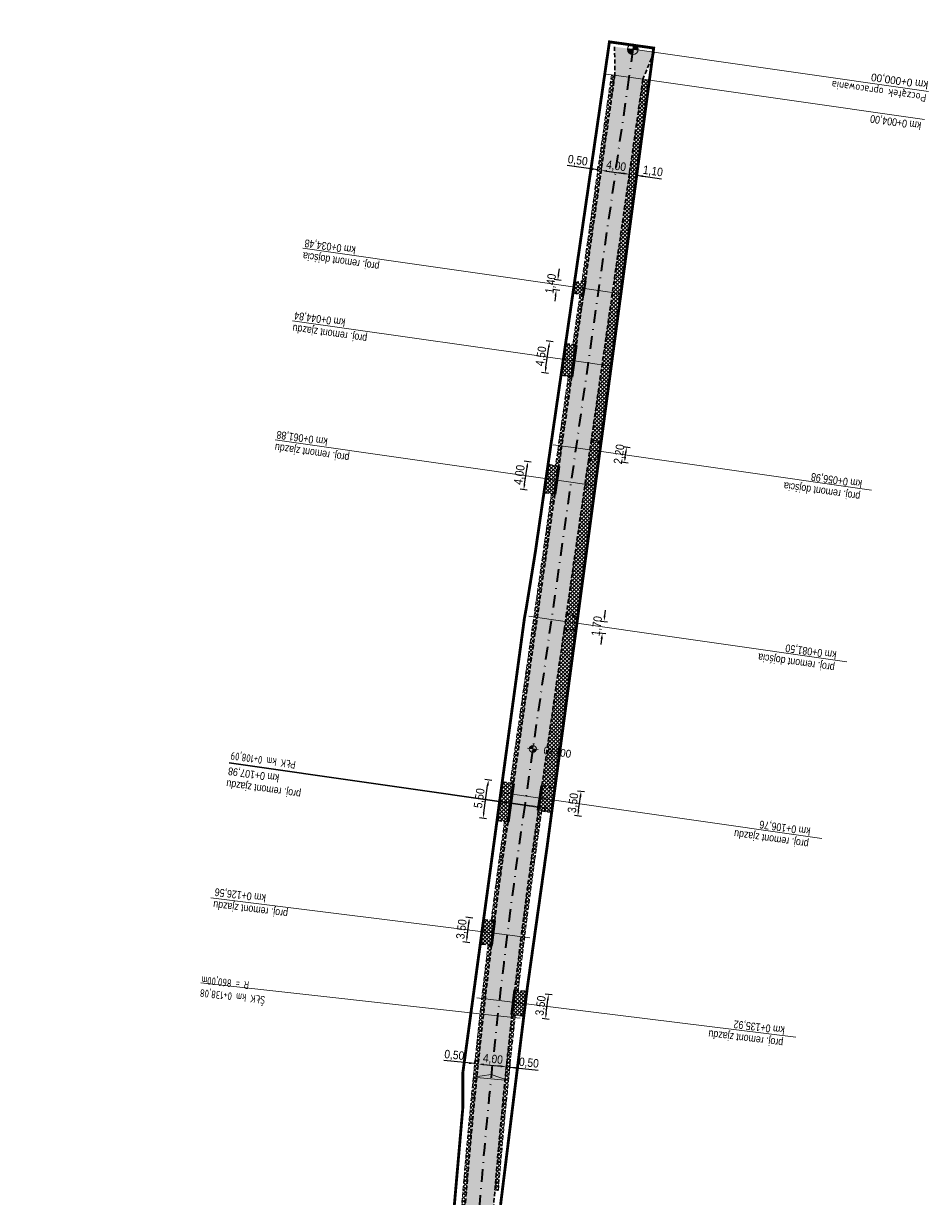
# Model space of a CAD drawing. Header units: metres. Extents: x 6597977 to 6599400, y 5546581 to 5546943.
# Tile 11 of 12: x 6598691 to 6598819, y 5546777 to 5546943. Entities that reach past the tile are written whole.
import ezdxf

# ---------------------------------------------------------------- set-up
doc = ezdxf.new("R2010")
doc.units = ezdxf.units.M
doc.header["$MEASUREMENT"] = 0
for name, pattern in [('13', [3.5, 2, -0.7, 0.1, -0.7]), ('Kropki i Kreski', [3.6, 1.8, -0.9, 0, -0.9]), ('Przerywana gęsta', [0.9, 0.6, -0.3])]:
    doc.linetypes.add(name, pattern=pattern)
for name, color, linetype, lineweight in [('___KRAWĘDŹ JEZDNI US', 1, 'Przerywana gęsta', 30), ('___POBOCZE UTRWALONE ASFALTEM US', 140, 'Przerywana gęsta', 50), ('__KRAWĘDŹ POBOCZA US', 7, 'Continuous', 9), ('__KRAWĘŻNIK NAJAZDOWY US', 7, 'Continuous', 53), ('__OBRZEŻE BETONOWE US', 32, 'Continuous', 40), ('__OPISY_US', 7, 'Continuous', 18), ('__OSIE US', 1, 'Kropki i Kreski', 35), ('__WYMIARY US', 7, 'Continuous', 15), ('__ZJAZDY US', 7, 'Continuous', 9)]:
    doc.layers.add(name, color=color, linetype=linetype, lineweight=lineweight)
doc.layers.add('__DROGA ISTNIEJĄCA US', color=7, linetype='Continuous', lineweight=18, true_color=0x636363)
doc.layers.add('__ZAKRES INWESTYCJI US', color=1, linetype='Continuous')
doc.styles.add('PK', font='txt', dxfattribs={"width": 0.9, "height": 1.2})
doc.styles.add('STYL_AUTOMATYCZNY_2', font='txt', dxfattribs={"width": 0.95, "height": 1.1})
doc.dimstyles.new('Promienie łuków', dxfattribs={"dimtxt": 1.2, "dimasz": 0.8, "dimexe": 0.5, "dimexo": 0, "dimgap": 0.1, "dimtad": 1, "dimrnd": 0.1, "dimzin": 1, "dimtxsty": 'PK', "dimcen": 0, "dimclrd": 7, "dimclre": 7, "dimclrt": 7, "dimaunit": 2, "dimadec": 1, "dimazin": 0, "dimtfac": 1, "dimtofl": 0, "dimtmove": 0, "dimatfit": 3, "dimfxl": 0.5, "dimfxlon": 1, "dimarcsym": 2})

# ---------------------------------------------------------------- blocks, each defined once
blk = doc.blocks.new('Linia_1', base_point=(6599353.84, 5559744.97))
at = {"layer": '__OPISY_US', "linetype": 'Continuous'}
for points in [[(6599353.84, 5559744.97), (6599353.11, 5559745.12), (6599353.1, 5559744.83), (6599353.21, 5559744.56), (6599353.41, 5559744.35), (6599353.68, 5559744.23)], [(6599353.84, 5559744.97), (6599354.57, 5559744.81), (6599354.58, 5559745.1), (6599354.47, 5559745.37), (6599354.27, 5559745.58), (6599354, 5559745.7)]]:
    blk.add_hatch(color=256, dxfattribs=at).paths.add_polyline_path(points)
for p, q in [((6599354.57, 5559744.81), (6599353.11, 5559745.12)), ((6599354, 5559745.7), (6599353.68, 5559744.23)), ((6599353.84, 5559744.97), (6599395.14, 5559736.06))]:
    blk.add_line(p, q, dxfattribs=at)
blk.add_circle((6599353.84, 5559744.97), 0.75, dxfattribs=at)
blk = doc.blocks.new('KOT')
at = {"layer": '__OPISY_US', "linetype": 'Continuous', "lineweight": 18, "true_color": 0x000000}
h = blk.add_hatch(color=18, dxfattribs=at)
edge = h.paths.add_edge_path()
edge.add_line((6599815.03, 5558517.45), (6599815.14, 5558517.94))
edge.add_line((6599815.14, 5558517.94), (6599814.65, 5558518.05))
edge.add_arc((6599815.14, 5558517.94), 0.498, 167.8264, 257.8264)
h = blk.add_hatch(color=18, dxfattribs=at)
edge = h.paths.add_edge_path()
edge.add_line((6599815.24, 5558518.43), (6599815.14, 5558517.94))
edge.add_line((6599815.14, 5558517.94), (6599815.62, 5558517.84))
edge.add_arc((6599815.14, 5558517.94), 0.498, 347.8264, 437.8264)
at = {"layer": '__OPISY_US', "color": 18, "linetype": 'Continuous', "lineweight": 18, "true_color": 0x000000}
for p, q in [((6599815.29, 5558518.67), (6599814.98, 5558517.21)), ((6599815.87, 5558517.78), (6599814.4, 5558518.1))]:
    blk.add_line(p, q, dxfattribs=at)
blk.add_circle((6599815.14, 5558517.94), 0.498, dxfattribs=at)
blk = doc.blocks.new('*D140')
at = {"layer": '__WYMIARY US', "color": 7, "lineweight": -2}
for p, q in [((6598772.35, 5546922.76), (6598768.02, 5546923.37)), ((6598772.33, 5546922.6), (6598772.42, 5546923.25)), ((6598772.82, 5546922.53), (6598772.92, 5546923.18)), ((6598773.64, 5546922.57), (6598774.43, 5546922.46))]:
    blk.add_line(p, q, dxfattribs=at)
at = {"layer": '__WYMIARY US', "color": 7}
for points in [[(6598771.54, 5546922.74), (6598771.58, 5546923), (6598772.35, 5546922.76)], [(6598773.66, 5546922.7), (6598773.62, 5546922.44), (6598772.85, 5546922.68)]]:
    blk.add_solid(points, dxfattribs=at)
at = {"layer": 'Defpoints', "color": 0}
for p in [(6598772.33, 5546922.6), (6598772.82, 5546922.53), (6598772.85, 5546922.68)]:
    blk.add_point(p, dxfattribs=at)
at = {"layer": '__WYMIARY US', "color": 7, "insert": (6598769.51, 5546924), "char_height": 1.2, "attachment_point": 5, "rotation": 351.863, "style": 'PK'}
blk.add_mtext('0,50', dxfattribs=at)
blk = doc.blocks.new('*D141')
at = {"layer": '__WYMIARY US', "color": 7, "lineweight": -2}
for p, q in [((6598772.82, 5546922.53), (6598772.92, 5546923.18)), ((6598773.64, 5546922.57), (6598776.01, 5546922.23)), ((6598776.76, 5546921.77), (6598776.88, 5546922.61))]:
    blk.add_line(p, q, dxfattribs=at)
at = {"layer": '__WYMIARY US', "color": 7}
for points in [[(6598773.66, 5546922.7), (6598773.62, 5546922.44), (6598772.85, 5546922.68)], [(6598776, 5546922.1), (6598776.03, 5546922.36), (6598776.81, 5546922.12)]]:
    blk.add_solid(points, dxfattribs=at)
at = {"layer": 'Defpoints', "color": 0}
for p in [(6598772.82, 5546922.53), (6598776.76, 5546921.77), (6598776.81, 5546922.12)]:
    blk.add_point(p, dxfattribs=at)
at = {"layer": '__WYMIARY US', "color": 7, "insert": (6598774.94, 5546923.22), "char_height": 1.2, "attachment_point": 5, "rotation": 351.863, "style": 'PK'}
blk.add_mtext('4,00', dxfattribs=at)
blk = doc.blocks.new('*D142')
at = {"layer": '__WYMIARY US', "color": 7, "lineweight": -2}
for p, q in [((6598776.76, 5546921.77), (6598776.88, 5546922.61)), ((6598777.79, 5546921.47), (6598777.94, 5546922.46)), ((6598776.01, 5546922.23), (6598775.22, 5546922.34)), ((6598777.86, 5546921.97), (6598781.35, 5546921.47)), ((6598778.66, 5546921.85), (6598779.45, 5546921.74))]:
    blk.add_line(p, q, dxfattribs=at)
at = {"layer": '__WYMIARY US', "color": 7}
for points in [[(6598776, 5546922.1), (6598776.03, 5546922.36), (6598776.81, 5546922.12)], [(6598778.68, 5546921.99), (6598778.64, 5546921.72), (6598777.86, 5546921.97)]]:
    blk.add_solid(points, dxfattribs=at)
at = {"layer": 'Defpoints', "color": 0}
for p in [(6598776.76, 5546921.77), (6598777.76, 5546921.23), (6598777.86, 5546921.97)]:
    blk.add_point(p, dxfattribs=at)
at = {"layer": '__WYMIARY US', "color": 7, "insert": (6598780.14, 5546922.48), "char_height": 1.2, "attachment_point": 5, "rotation": 351.863, "style": 'PK'}
blk.add_mtext('1,10', dxfattribs=at)
blk = doc.blocks.new('*D143')
at = {"layer": '__WYMIARY US', "color": 7, "lineweight": -2}
for p, q in [((6598754.94, 5546796.29), (6598750.58, 5546796.74)), ((6598754.93, 5546796.23), (6598754.99, 5546796.79)), ((6598755.43, 5546796.18), (6598755.49, 5546796.74)), ((6598756.23, 5546796.16), (6598757.03, 5546796.08))]:
    blk.add_line(p, q, dxfattribs=at)
at = {"layer": '__WYMIARY US', "color": 7}
for points in [[(6598754.13, 5546796.24), (6598754.15, 5546796.51), (6598754.94, 5546796.29)], [(6598756.24, 5546796.29), (6598756.22, 5546796.03), (6598755.43, 5546796.24)]]:
    blk.add_solid(points, dxfattribs=at)
at = {"layer": 'Defpoints', "color": 0}
for p in [(6598754.93, 5546796.23), (6598755.43, 5546796.24), (6598755.43, 5546796.18)]:
    blk.add_point(p, dxfattribs=at)
at = {"layer": '__WYMIARY US', "color": 7, "insert": (6598752.05, 5546797.42), "char_height": 1.2, "attachment_point": 5, "rotation": 354.1184, "style": 'PK'}
blk.add_mtext('0,50', dxfattribs=at)
blk = doc.blocks.new('*D144')
at = {"layer": '__WYMIARY US', "color": 7, "lineweight": -2}
for p, q in [((6598755.43, 5546796.18), (6598755.49, 5546796.74)), ((6598759.36, 5546795.33), (6598759.47, 5546796.33)), ((6598756.23, 5546796.16), (6598758.62, 5546795.91))]:
    blk.add_line(p, q, dxfattribs=at)
at = {"layer": '__WYMIARY US', "color": 7}
for points in [[(6598756.24, 5546796.29), (6598756.22, 5546796.03), (6598755.43, 5546796.24)], [(6598758.6, 5546795.78), (6598758.63, 5546796.05), (6598759.41, 5546795.83)]]:
    blk.add_solid(points, dxfattribs=at)
at = {"layer": 'Defpoints', "color": 0}
for p in [(6598755.43, 5546796.18), (6598759.41, 5546795.83), (6598759.28, 5546794.53)]:
    blk.add_point(p, dxfattribs=at)
at = {"layer": '__WYMIARY US', "color": 7, "insert": (6598757.51, 5546796.86), "char_height": 1.2, "attachment_point": 5, "rotation": 354.1184, "style": 'PK'}
blk.add_mtext('4,00', dxfattribs=at)
blk = doc.blocks.new('*D145')
at = {"layer": '__WYMIARY US', "color": 7, "lineweight": -2}
for p, q in [((6598759.36, 5546795.33), (6598759.47, 5546796.33)), ((6598758.62, 5546795.91), (6598757.82, 5546796)), ((6598759.86, 5546795.28), (6598759.96, 5546796.28)), ((6598759.91, 5546795.78), (6598763.9, 5546795.37)), ((6598760.71, 5546795.7), (6598761.5, 5546795.62))]:
    blk.add_line(p, q, dxfattribs=at)
at = {"layer": '__WYMIARY US', "color": 7}
for points in [[(6598758.6, 5546795.78), (6598758.63, 5546796.05), (6598759.41, 5546795.83)], [(6598760.72, 5546795.83), (6598760.69, 5546795.57), (6598759.91, 5546795.78)]]:
    blk.add_solid(points, dxfattribs=at)
at = {"layer": 'Defpoints', "color": 0}
for p in [(6598759.91, 5546795.78), (6598759.28, 5546794.53), (6598759.78, 5546794.48)]:
    blk.add_point(p, dxfattribs=at)
at = {"layer": '__WYMIARY US', "color": 7, "insert": (6598762.6, 5546796.33), "char_height": 1.2, "attachment_point": 5, "rotation": 354.1184, "style": 'PK'}
blk.add_mtext('0,50', dxfattribs=at)
blk = doc.blocks.new('*D211')
at = {"layer": '__WYMIARY US', "color": 7, "lineweight": -2}
for p, q in [((6598754.69, 5546816.87), (6598753.7, 5546816.99)), ((6598753.86, 5546814.25), (6598754.09, 5546816.14)), ((6598754.26, 5546813.39), (6598753.26, 5546813.52))]:
    blk.add_line(p, q, dxfattribs=at)
at = {"layer": '__WYMIARY US', "color": 7}
for points in [[(6598754.23, 5546816.12), (6598753.96, 5546816.15), (6598754.19, 5546816.93)], [(6598753.73, 5546814.26), (6598753.99, 5546814.23), (6598753.76, 5546813.45)]]:
    blk.add_solid(points, dxfattribs=at)
at = {"layer": 'Defpoints', "color": 0}
for p in [(6598754.19, 5546816.93), (6598756.16, 5546816.68), (6598755.73, 5546813.21)]:
    blk.add_point(p, dxfattribs=at)
at = {"layer": '__WYMIARY US', "color": 7, "insert": (6598753.16, 5546815.3), "char_height": 1.2, "attachment_point": 5, "rotation": 82.8774, "style": 'PK'}
blk.add_mtext('3,50', dxfattribs=at)
blk = doc.blocks.new('*D212')
at = {"layer": '__WYMIARY US', "color": 7, "lineweight": -2}
for p, q in [((6598764.89, 5546806.18), (6598765.89, 5546806.06)), ((6598765.06, 5546803.44), (6598765.29, 5546805.33)), ((6598764.47, 5546802.71), (6598765.46, 5546802.58))]:
    blk.add_line(p, q, dxfattribs=at)
at = {"layer": '__WYMIARY US', "color": 7}
for points in [[(6598765.42, 5546805.31), (6598765.16, 5546805.34), (6598765.39, 5546806.12)], [(6598764.93, 5546803.46), (6598765.19, 5546803.42), (6598764.96, 5546802.65)]]:
    blk.add_solid(points, dxfattribs=at)
at = {"layer": 'Defpoints', "color": 0}
for p in [(6598762.32, 5546806.5), (6598765.39, 5546806.12), (6598761.89, 5546803.02)]:
    blk.add_point(p, dxfattribs=at)
at = {"layer": '__WYMIARY US', "color": 7, "insert": (6598764.35, 5546804.48), "char_height": 1.2, "attachment_point": 5, "rotation": 82.9778, "style": 'PK'}
blk.add_mtext('3,50', dxfattribs=at)
blk = doc.blocks.new('*D213')
at = {"layer": '__WYMIARY US', "color": 7, "lineweight": -2}
for p, q in [((6598757.38, 5546836.36), (6598756.39, 5546836.5)), ((6598756.22, 5546831.78), (6598756.77, 5546835.64)), ((6598756.6, 5546830.92), (6598755.61, 5546831.06))]:
    blk.add_line(p, q, dxfattribs=at)
at = {"layer": '__WYMIARY US', "color": 7}
for points in [[(6598756.9, 5546835.62), (6598756.64, 5546835.66), (6598756.89, 5546836.43)], [(6598756.09, 5546831.8), (6598756.35, 5546831.76), (6598756.11, 5546830.99)]]:
    blk.add_solid(points, dxfattribs=at)
at = {"layer": 'Defpoints', "color": 0}
for p in [(6598756.89, 5546836.43), (6598758.88, 5546836.15), (6598758.1, 5546830.7)]:
    blk.add_point(p, dxfattribs=at)
at = {"layer": '__WYMIARY US', "color": 7, "insert": (6598755.68, 5546833.83), "char_height": 1.2, "attachment_point": 5, "rotation": 81.8578, "style": 'PK'}
blk.add_mtext('5,50', dxfattribs=at)
blk = doc.blocks.new('*D214')
at = {"layer": '__WYMIARY US', "color": 7, "lineweight": -2}
for p, q in [((6598769.5, 5546834.9), (6598770.49, 5546834.77)), ((6598769.64, 5546832.16), (6598769.89, 5546834.04)), ((6598769.04, 5546831.43), (6598770.03, 5546831.3))]:
    blk.add_line(p, q, dxfattribs=at)
at = {"layer": '__WYMIARY US', "color": 7}
for points in [[(6598770.02, 5546834.02), (6598769.76, 5546834.06), (6598769.99, 5546834.83)], [(6598769.51, 5546832.17), (6598769.77, 5546832.14), (6598769.53, 5546831.36)]]:
    blk.add_solid(points, dxfattribs=at)
at = {"layer": 'Defpoints', "color": 0}
for p in [(6598766.3, 5546835.33), (6598769.99, 5546834.83), (6598765.83, 5546831.86)]:
    blk.add_point(p, dxfattribs=at)
at = {"layer": '__WYMIARY US', "color": 7, "insert": (6598768.94, 5546833.16), "char_height": 1.2, "attachment_point": 5, "rotation": 82.3994, "style": 'PK'}
blk.add_mtext('3,50', dxfattribs=at)
blk = doc.blocks.new('*D215')
at = {"layer": '__WYMIARY US', "color": 7, "lineweight": -2}
for p, q in [((6598773.33, 5546859.64), (6598773.44, 5546860.43)), ((6598772.73, 5546858.91), (6598773.72, 5546858.78)), ((6598772.51, 5546857.26), (6598773.5, 5546857.13)), ((6598772.9, 5546856.4), (6598772.79, 5546855.61))]:
    blk.add_line(p, q, dxfattribs=at)
at = {"layer": '__WYMIARY US', "color": 7}
for points in [[(6598773.2, 5546859.66), (6598773.46, 5546859.62), (6598773.22, 5546858.85)], [(6598773.03, 5546856.38), (6598772.76, 5546856.42), (6598773, 5546857.19)]]:
    blk.add_solid(points, dxfattribs=at)
at = {"layer": 'Defpoints', "color": 0}
for p in [(6598769.5, 5546859.34), (6598773.22, 5546858.85), (6598769.28, 5546857.69)]:
    blk.add_point(p, dxfattribs=at)
at = {"layer": '__WYMIARY US', "color": 7, "insert": (6598772.3, 5546858.19), "char_height": 1.2, "attachment_point": 5, "rotation": 82.3994, "style": 'PK'}
blk.add_mtext('1,70', dxfattribs=at)
blk = doc.blocks.new('*D216')
at = {"layer": '__WYMIARY US', "color": 7, "lineweight": -2}
for p, q in [((6598762.95, 5546881.38), (6598761.96, 5546881.52)), ((6598761.99, 5546878.28), (6598762.34, 5546880.66)), ((6598762.37, 5546877.42), (6598761.38, 5546877.56))]:
    blk.add_line(p, q, dxfattribs=at)
at = {"layer": '__WYMIARY US', "color": 7}
for points in [[(6598762.47, 5546880.64), (6598762.21, 5546880.68), (6598762.45, 5546881.45)], [(6598761.86, 5546878.3), (6598762.12, 5546878.26), (6598761.88, 5546877.49)]]:
    blk.add_solid(points, dxfattribs=at)
at = {"layer": 'Defpoints', "color": 0}
for p in [(6598762.45, 5546881.45), (6598765.32, 5546881.03), (6598764.74, 5546877.07)]:
    blk.add_point(p, dxfattribs=at)
at = {"layer": '__WYMIARY US', "color": 7, "insert": (6598761.35, 5546879.58), "char_height": 1.2, "attachment_point": 5, "rotation": 81.7203, "style": 'PK'}
blk.add_mtext('4,00', dxfattribs=at)
blk = doc.blocks.new('*D217')
at = {"layer": '__WYMIARY US', "color": 7, "lineweight": -2}
for p, q in [((6598775.93, 5546883.59), (6598776.92, 5546883.46)), ((6598776.24, 5546882.15), (6598776.32, 5546882.73)), ((6598775.64, 5546881.42), (6598776.63, 5546881.29))]:
    blk.add_line(p, q, dxfattribs=at)
at = {"layer": '__WYMIARY US', "color": 7}
for points in [[(6598776.45, 5546882.72), (6598776.19, 5546882.75), (6598776.43, 5546883.53)], [(6598776.11, 5546882.16), (6598776.37, 5546882.13), (6598776.14, 5546881.35)]]:
    blk.add_solid(points, dxfattribs=at)
at = {"layer": 'Defpoints', "color": 0}
for p in [(6598772.79, 5546884.01), (6598776.43, 5546883.53), (6598772.5, 5546881.84)]:
    blk.add_point(p, dxfattribs=at)
at = {"layer": '__WYMIARY US', "color": 7, "insert": (6598775.46, 5546882.51), "char_height": 1.2, "attachment_point": 5, "rotation": 82.3994, "style": 'PK'}
blk.add_mtext('2,20', dxfattribs=at)
blk = doc.blocks.new('*D218')
at = {"layer": '__WYMIARY US', "color": 7, "lineweight": -2}
for p, q in [((6598765.02, 5546894.81), (6598765.44, 5546897.68)), ((6598766.05, 5546898.4), (6598765.06, 5546898.55)), ((6598765.4, 5546893.95), (6598764.41, 5546894.09))]:
    blk.add_line(p, q, dxfattribs=at)
at = {"layer": '__WYMIARY US', "color": 7}
for points in [[(6598765.57, 5546897.66), (6598765.3, 5546897.7), (6598765.55, 5546898.47)], [(6598764.89, 5546894.83), (6598765.15, 5546894.79), (6598764.9, 5546894.02)]]:
    blk.add_solid(points, dxfattribs=at)
at = {"layer": 'Defpoints', "color": 0}
for p in [(6598765.55, 5546898.47), (6598767.8, 5546898.15), (6598767.15, 5546893.69)]:
    blk.add_point(p, dxfattribs=at)
at = {"layer": '__WYMIARY US', "color": 7, "insert": (6598764.41, 5546896.36), "char_height": 1.2, "attachment_point": 5, "rotation": 81.7502, "style": 'PK'}
blk.add_mtext('4,50', dxfattribs=at)
blk = doc.blocks.new('*D219')
at = {"layer": '__WYMIARY US', "color": 7, "lineweight": -2}
for p, q in [((6598766.81, 5546907.94), (6598766.92, 5546908.73)), ((6598767.19, 5546907.08), (6598766.2, 5546907.22)), ((6598766.98, 5546905.65), (6598765.99, 5546905.8)), ((6598766.37, 5546904.93), (6598766.26, 5546904.14))]:
    blk.add_line(p, q, dxfattribs=at)
at = {"layer": '__WYMIARY US', "color": 7}
for points in [[(6598766.68, 5546907.96), (6598766.94, 5546907.92), (6598766.69, 5546907.15)], [(6598766.5, 5546904.91), (6598766.24, 5546904.95), (6598766.49, 5546905.72)]]:
    blk.add_solid(points, dxfattribs=at)
at = {"layer": 'Defpoints', "color": 0}
for p in [(6598766.69, 5546907.15), (6598769.06, 5546906.81), (6598768.85, 5546905.38)]:
    blk.add_point(p, dxfattribs=at)
at = {"layer": '__WYMIARY US', "color": 7, "insert": (6598765.78, 5546906.63), "char_height": 1.2, "attachment_point": 5, "rotation": 81.7367, "style": 'PK'}
blk.add_mtext('1,40', dxfattribs=at)

msp = doc.modelspace()

# ---------------------------------------------------------------- hatches: boundary and pattern name
at = {"layer": '___POBOCZE UTRWALONE ASFALTEM US', "linetype": 'Continuous', "lineweight": 0}
h = msp.add_hatch(dxfattribs=at)
h.set_pattern_fill('ANSI37', color=256, scale=3, style=0)
h.set_pattern_definition([(45, (6600418.06923, 5546670.7439), (-0.26516504, 0.26516504), []), (135, (6600418.06923, 5546670.7439), (-0.26516504, -0.26516504), [])])
h.paths.add_polyline_path([(6598743.981, 5546671.588, 0.0011373), (6598743.996, 5546671.649, 0.0004757), (6598744.002, 5546671.675), (6598744.791, 5546676.944, 0.0109112), (6598745.649, 5546684.73), (6598752.885, 5546773.408, -0.0115552), (6598756.833, 5546813.072), (6598757.329, 5546813.011), (6598757.329, 5546813.011, 0.0115555), (6598753.384, 5546773.369), (6598746.147, 5546684.688, -0.0109195), (6598745.287, 5546676.874), (6598744.494, 5546671.587, -0.0008771), (6598744.484, 5546671.539, -0.0004875), (6598744.478, 5546671.512)])
h.paths.add_polyline_path([(6598748.436, 5546670.904, 0.0000181), (6598748.437, 5546670.905), (6598749.247, 5546676.315, 0.0109842), (6598750.133, 5546684.35), (6598755.95, 5546755.633), (6598756.429, 5546755.594), (6598750.534, 5546684.316), (6598750.2, 5546680.3, -0.007405), (6598749.743, 5546676.245), (6598748.932, 5546670.84, -0.0001685), (6598748.931, 5546670.828)])
h.paths.add_polyline_path([(6598759.947, 5546835.995), (6598765.799, 5546876.923), (6598766.294, 5546876.853), (6598766.294, 5546876.853), (6598760.442, 5546835.924)])
h.paths.add_polyline_path([(6598770.091, 5546906.942), (6598773.694, 5546932.142), (6598774.273, 5546936.191), (6598774.768, 5546936.12), (6598770.606, 5546907.009)])
h.paths.add_polyline_path([(6598760.604, 5546806.708), (6598761.101, 5546806.647, -0.007468), (6598764.432, 5546832.043), (6598763.936, 5546832.11, 0.0074651)])
h.paths.add_polyline_path([(6598757.793, 5546778.365), (6598758.291, 5546778.324, -0.0072782), (6598760.705, 5546803.17), (6598760.208, 5546803.231, 0.0072798)])
h.paths.add_polyline_path([(6598757.267, 5546816.546), (6598757.763, 5546816.484, -0.0040965), (6598759.658, 5546830.481), (6598759.163, 5546830.551, 0.0040967)])
h.paths.add_polyline_path([(6598766.365, 5546880.883), (6598768.176, 5546893.546), (6598768.671, 5546893.474), (6598766.86, 5546880.813)])
h.paths.add_polyline_path([(6598768.813, 5546898.001), (6598769.825, 5546905.081), (6598770.306, 5546904.911), (6598769.308, 5546897.929)])
h = msp.add_hatch(dxfattribs=at)
h.set_pattern_fill('ANSI37', color=256, scale=3, style=0)
h.set_pattern_definition([(45, (6600438.5207, 5546835.24157), (-0.26516504, 0.26516504), []), (135, (6600438.5207, 5546835.24157), (-0.26516504, -0.26516504), [])])
h.paths.add_polyline_path([(6598771.448, 5546884.638), (6598772.793, 5546884.011), (6598779.653, 5546935.422), (6598778.728, 5546935.554)])
h.paths.add_polyline_path([(6598764.433, 5546835.574), (6598767.584, 5546857.614), (6598769.28, 5546857.688), (6598769.099, 5546856.327), (6598766.298, 5546835.336), (6598766.296, 5546835.326)])
h.paths.add_polyline_path([(6598767.936, 5546860.075), (6598771.015, 5546881.61), (6598772.503, 5546881.839), (6598769.501, 5546859.345)])
at = {"layer": '__DROGA ISTNIEJĄCA US', "linetype": 'Continuous', "lineweight": 0, "true_color": 0xa953a0, "transparency": 33554508}
h = msp.add_hatch(color=215, dxfattribs=at)
h.paths.add_polyline_path([(6598744.478, 5546671.512, 0.0004875), (6598744.484, 5546671.539, 0.0008771), (6598744.494, 5546671.587), (6598745.287, 5546676.874, 0.0109195), (6598746.147, 5546684.688), (6598753.384, 5546773.369, -0.0115555), (6598757.329, 5546813.011), (6598757.763, 5546816.484, -0.0040965), (6598759.658, 5546830.481), (6598760.442, 5546835.924), (6598766.294, 5546876.853), (6598766.86, 5546880.813), (6598768.671, 5546893.474), (6598769.308, 5546897.929), (6598770.306, 5546904.911), (6598770.606, 5546907.009), (6598774.768, 5546936.12), (6598774.722, 5546940.167), (6598777.316, 5546939.807), (6598762.016, 5546832.802, 0.0174352), (6598755.377, 5546773.211), (6598748.14, 5546684.519, -0.0109521), (6598747.267, 5546676.595), (6598746.465, 5546671.241, -0.0005362), (6598746.459, 5546671.208)])
h.paths.add_polyline_path([(6598746.459, 5546671.208, 0.0005362), (6598746.465, 5546671.241), (6598747.267, 5546676.595, 0.0109521), (6598748.14, 5546684.519), (6598755.377, 5546773.211, -0.0174352), (6598762.016, 5546832.802), (6598777.316, 5546939.807), (6598780.306, 5546939.369), (6598778.728, 5546935.554), (6598771.448, 5546884.638), (6598771.015, 5546881.61), (6598767.936, 5546860.075), (6598767.584, 5546857.614), (6598764.433, 5546835.574), (6598763.936, 5546832.11, 0.0074651), (6598760.604, 5546806.708), (6598760.208, 5546803.231, 0.0088323), (6598757.371, 5546773.054), (6598750.133, 5546684.35, -0.0109842), (6598749.247, 5546676.315), (6598748.437, 5546670.905, -0.0000181), (6598748.436, 5546670.904), (6598746.46, 5546671.208)])
at = {"layer": '__DROGA ISTNIEJĄCA US', "linetype": 'Continuous', "lineweight": 0, "transparency": 33554559}
h = msp.add_hatch(dxfattribs=at)
h.set_pattern_fill('ANSI37', color=5, scale=3, style=0)
h.set_pattern_definition([(45, (6598764.73998, 5546876.85333), (-0.265165, 0.265165), []), (135, (6598764.73998, 5546876.85333), (-0.265165, -0.265165), [])])
h.paths.add_polyline_path([(6598764.74, 5546877.073), (6598765.315, 5546881.032), (6598766.86, 5546880.813), (6598766.294, 5546876.853)])
h.paths.add_polyline_path([(6598771.015, 5546881.61), (6598771.448, 5546884.638), (6598772.793, 5546884.011), (6598772.589, 5546882.487), (6598772.503, 5546881.839)])
h = msp.add_hatch(dxfattribs=at)
h.set_pattern_fill('ANSI37', color=5, scale=3, style=0)
h.set_pattern_definition([(45, (6598767.58403, 5546857.6138), (-0.265165, 0.265165), []), (135, (6598767.58403, 5546857.6138), (-0.265165, -0.265165), [])])
h.paths.add_polyline_path([(6598767.584, 5546857.614), (6598767.936, 5546860.075), (6598769.501, 5546859.345), (6598769.28, 5546857.688)])
h = msp.add_hatch(dxfattribs=at)
h.set_pattern_fill('ANSI37', color=5, scale=3, style=0)
h.set_pattern_definition([(45, (6598760.20824, 5546803.02385), (-0.265165, 0.265165), []), (135, (6598760.20824, 5546803.02385), (-0.265165, -0.265165), [])])
h.paths.add_polyline_path([(6598760.208, 5546803.231), (6598760.604, 5546806.708), (6598762.318, 5546806.498), (6598761.89, 5546803.024)])
at = {"layer": '__WYMIARY US', "transparency": 33554687}
h = msp.add_hatch(color=256, dxfattribs=at)
h.dxf.hatch_style = 1
h.paths.add_polyline_path([(6598754.743, 5546794.395), (6598759.718, 5546793.893), (6598757.29, 5546794.732)])
at = {"layer": '__ZJAZDY US', "linetype": 'Continuous', "transparency": 33554559}
h = msp.add_hatch(dxfattribs=at)
h.set_pattern_fill('ANSI37', color=34, scale=3, style=0)
h.set_pattern_definition([(45, (6600043.6619, 5558645.91968), (-0.265165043, 0.265165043), []), (135, (6600043.6619, 5558645.91968), (-0.265165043, -0.265165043), [])])
h.paths.add_polyline_path([(6598767.154, 5546893.694), (6598767.154, 5546893.695), (6598767.187, 5546893.922), (6598767.799, 5546898.147), (6598769.308, 5546897.929), (6598768.671, 5546893.474), (6598767.154, 5546893.694)])
h.paths.add_polyline_path([(6598768.855, 5546905.424), (6598769.056, 5546906.806), (6598770.606, 5546907.009), (6598770.306, 5546904.911)])
h = msp.add_hatch(dxfattribs=at)
h.set_pattern_fill('ANSI37', color=34, scale=3, style=0)
h.set_pattern_definition([(45, (6598817.38357, 5546827.95083), (-0.265165, 0.265165), []), (135, (6598817.38357, 5546827.95083), (-0.265165, -0.265165), [])])
h.paths.add_polyline_path([(6598758.099, 5546830.703), (6598758.838, 5546836.154), (6598760.442, 5546835.924), (6598759.658, 5546830.481)])
h.paths.add_polyline_path([(6598763.936, 5546832.11), (6598765.833, 5546831.856), (6598766.296, 5546835.326), (6598764.433, 5546835.574)])
h.paths.add_polyline_path([(6598755.729, 5546813.208), (6598756.199, 5546816.679), (6598757.763, 5546816.484), (6598757.329, 5546813.011)])

# ---------------------------------------------------------------- linework, layer by layer
at = {"layer": '___KRAWĘDŹ JEZDNI US'}
for points in [[(6598774.722, 5546940.167), (6598774.768, 5546936.12), (6598770.606, 5546907.009)], [(6598780.306, 5546939.369), (6598778.728, 5546935.554), (6598771.448, 5546884.638)], [(6598770.306, 5546904.911), (6598769.308, 5546897.929)], [(6598768.671, 5546893.474), (6598766.86, 5546880.813)], [(6598771.015, 5546881.61), (6598767.936, 5546860.075)], [(6598766.294, 5546876.853), (6598760.442, 5546835.924)], [(6598767.584, 5546857.614), (6598764.433, 5546835.574)]]:
    msp.add_lwpolyline(points, dxfattribs=at)
at = {"layer": '___KRAWĘDŹ JEZDNI US', "color": 7}
for points in [[(6598769.056, 5546906.806), (6598770.606, 5546907.009), (6598770.306, 5546904.911), (6598768.855, 5546905.424), (6598769.056, 5546906.806)], [(6598769.056, 5546906.806), (6598770.606, 5546907.009), (6598770.306, 5546904.911), (6598768.855, 5546905.424), (6598769.056, 5546906.806)], [(6598769.308, 5546897.929), (6598768.671, 5546893.474), (6598767.154, 5546893.694), (6598767.798, 5546898.148), (6598769.308, 5546897.929)], [(6598771.448, 5546884.638), (6598771.015, 5546881.61)], [(6598772.793, 5546884.011), (6598772.793, 5546884.011), (6598771.448, 5546884.638)], [(6598766.86, 5546880.813), (6598766.294, 5546876.853), (6598764.74, 5546877.073), (6598765.315, 5546881.032), (6598766.86, 5546880.813)], [(6598772.503, 5546881.839), (6598771.015, 5546881.61)], [(6598767.936, 5546860.075), (6598767.584, 5546857.614)], [(6598767.936, 5546860.075), (6598769.501, 5546859.345)], [(6598767.584, 5546857.614), (6598769.28, 5546857.688)], [(6598760.442, 5546835.924), (6598759.658, 5546830.481), (6598758.094, 5546830.704), (6598758.833, 5546836.155), (6598760.442, 5546835.924)], [(6598764.433, 5546835.574), (6598766.296, 5546835.326), (6598765.833, 5546831.856), (6598763.936, 5546832.11), (6598764.433, 5546835.574)], [(6598756.199, 5546816.679), (6598757.763, 5546816.484), (6598757.329, 5546813.011), (6598755.729, 5546813.208), (6598756.199, 5546816.679)], [(6598760.604, 5546806.708), (6598760.208, 5546803.231)], [(6598760.604, 5546806.708), (6598762.318, 5546806.498), (6598761.89, 5546803.024), (6598760.208, 5546803.231)]]:
    msp.add_lwpolyline(points, dxfattribs=at)
at = {"layer": '___KRAWĘDŹ JEZDNI US'}
for points in [[(6598763.936, 5546832.11, 0.0074651), (6598760.604, 5546806.708)], [(6598759.658, 5546830.481, 0.0040965), (6598757.763, 5546816.484)], [(6598757.329, 5546813.011, 0.0115555), (6598753.384, 5546773.369), (6598746.147, 5546684.688, -0.0109195), (6598745.287, 5546676.874), (6598744.494, 5546671.587, -0.0008771), (6598744.484, 5546671.539)], [(6598760.208, 5546803.231, 0.0088323), (6598757.371, 5546773.054), (6598750.133, 5546684.35, -0.0109842), (6598749.247, 5546676.315), (6598748.437, 5546670.905)]]:
    msp.add_lwpolyline(points, format="xyb", dxfattribs=at)
at = {"layer": '__KRAWĘDŹ POBOCZA US', "linetype": 'Przerywana gęsta'}
for points in [[(6598774.273, 5546936.191), (6598773.694, 5546932.142), (6598770.091, 5546906.942)], [(6598779.653, 5546935.422), (6598772.793, 5546884.011)], [(6598769.825, 5546905.081), (6598768.813, 5546898.001)], [(6598768.176, 5546893.546), (6598766.365, 5546880.883)], [(6598772.503, 5546881.839), (6598769.501, 5546859.345)], [(6598765.799, 5546876.923), (6598759.947, 5546835.995)], [(6598769.28, 5546857.688), (6598766.298, 5546835.336)]]:
    msp.add_lwpolyline(points, dxfattribs=at)
for points in [[(6598764.432, 5546832.043, 0.007468), (6598761.101, 5546806.647)], [(6598759.163, 5546830.551, 0.0040967), (6598757.267, 5546816.546)], [(6598756.833, 5546813.072, 0.0115551), (6598752.885, 5546773.408), (6598745.649, 5546684.73, -0.0109112), (6598744.791, 5546676.944), (6598744.002, 5546671.675, -0.0006375), (6598743.995, 5546671.641)], [(6598760.705, 5546803.17, 0.0072782), (6598758.291, 5546778.324), (6598757.793, 5546778.365)]]:
    msp.add_lwpolyline(points, format="xyb", dxfattribs=at)
at = {"layer": '__KRAWĘŻNIK NAJAZDOWY US'}
for points in [[(6598769.308, 5546897.929), (6598768.671, 5546893.474)], [(6598766.86, 5546880.813), (6598766.294, 5546876.853)], [(6598760.442, 5546835.924), (6598759.658, 5546830.481)], [(6598764.433, 5546835.574), (6598763.936, 5546832.11)], [(6598757.763, 5546816.484), (6598757.329, 5546813.011)], [(6598760.604, 5546806.708), (6598760.208, 5546803.231)]]:
    msp.add_lwpolyline(points, dxfattribs=at)
at = {"layer": '__OBRZEŻE BETONOWE US'}
msp.add_lwpolyline([(6598770.606, 5546907.009), (6598770.306, 5546904.911)], dxfattribs=at)
at = {"layer": '__OSIE US'}
msp.add_lwpolyline([(6598777.316, 5546939.807), (6598777.316, 5546939.807), (6598776.748, 5546935.837), (6598762.016, 5546832.802), (6598762.016, 5546832.802), (6598762.016, 5546832.802), (6598762.016, 5546832.802), (6598762.016, 5546832.802), (6598762.016, 5546832.802), (6598762.016, 5546832.802, 0.0174352), (6598755.377, 5546773.211)], format="xyb", dxfattribs=at)
at = {"layer": '__WYMIARY US'}
for points in [[(6598773.557, 5546936.293), (6598776.748, 5546935.837), (6598818.57, 5546929.857)], [(6598775.627, 5546905.219), (6598772.436, 5546905.676), (6598730.614, 5546911.655)], [(6598774.16, 5546894.962), (6598770.969, 5546895.418), (6598729.147, 5546901.398)], [(6598771.749, 5546878.094), (6598768.557, 5546878.55), (6598726.735, 5546884.53)], [(6598766.059, 5546883.858), (6598769.251, 5546883.402), (6598811.073, 5546877.422)], [(6598762.589, 5546859.584), (6598765.78, 5546859.127), (6598807.602, 5546853.148)], [(6598765.207, 5546832.343), (6598762.016, 5546832.802), (6598720.198, 5546838.81)], [(6598765.224, 5546832.46), (6598762.032, 5546832.917), (6598720.211, 5546838.896)], [(6598759.014, 5546834.582), (6598762.205, 5546834.126), (6598804.027, 5546828.146)], [(6598762.728, 5546814.1), (6598759.529, 5546814.499), (6598717.608, 5546819.739)], [(6598761.381, 5546802.707), (6598758.177, 5546803.064), (6598716.19, 5546807.742)], [(6598755.22, 5546805.609), (6598758.419, 5546805.214), (6598800.35, 5546800.05)], [(6598754.743, 5546794.395), (6598759.718, 5546793.893), (6598757.29, 5546794.732), (6598754.743, 5546794.395)]]:
    msp.add_lwpolyline(points, dxfattribs=at)
at = {"layer": '__ZAKRES INWESTYCJI US', "linetype": '13', "flags": 128}
msp.add_lwpolyline([(6598749.157, 5546670.793, 0.4, 0.4, 0), (6598747.455, 5546663.138, 0.4, 0.4, 0), (6598743.418, 5546658.262, 0.4, 0.4, 0), (6598743.412, 5546656.269, 0.4, 0.4, 0), (6598743.581, 5546638.805, 0.4, 0.4, 0), (6598743.581, 5546638.805, 0.4, 0.4, 0), (6598743.581, 5546638.805, 0.4, 0.4, 0), (6598751.456, 5546618.143, 0.4, 0.4, 0), (6598743.475, 5546614.991, 0.4, 0.4, 0), (6598738.077, 5546612.768, 0.4, 0.4, 0), (6598728.442, 5546634.882, 0.4, 0.4, 0), (6598725.292, 5546643.865, 0.4, 0.4, 0), (6598722.624, 5546649.813, 0.4, 0.4, 0), (6598719.851, 5546653.136, 0.4, 0.4, 0), (6598709.039, 5546658.892, 0.4, 0.4, 0), (6598697.08, 5546668.36, 0.4, 0.4, 0), (6598688.14, 5546679.5, 0.4, 0.4, 0), (6598659.67, 5546698.43, 0.4, 0.4, 0), (6598633.96, 5546712.65, 0.4, 0.4, 0), (6598628.264, 5546714.633, 0.4, 0.4, 0), (6598609.855, 5546719.581, 0.4, 0.4, 0), (6598584.74, 5546726.34, 0.4, 0.4, 0), (6598566.491, 5546728.717, 0.4, 0.4, 0), (6598518.98, 5546735.15, 0.4, 0.4, 0), (6598484.65, 5546739.99, 0.4, 0.4, 0), (6598468.414, 5546740.181, 0.4, 0.4, 0), (6598448.854, 5546739.778, 0.4, 0.4, 0), (6598402.292, 5546733.739, 0.4, 0.4, 0), (6598378.139, 5546732.654, 0.4, 0.4, 0), (6598360.519, 5546730.231, 0.4, 0.4, 0), (6598326.184, 5546719.668, 0.4, 0.4, 0), (6598310.28, 5546712.061, 0.4, 0.4, 0), (6598297.077, 5546704.448, 0.4, 0.4, 0), (6598292.628, 5546701.274, 0.4, 0.4, 0), (6598278.363, 5546689.004, 0.4, 0.4, 0), (6598275.215, 5546695.961, 0.4, 0.4, 0), (6598280.761, 5546721.786, 0.4, 0.4, 0), (6598282.429, 5546721.595, 0.4, 0.4, 0), (6598282.281, 5546718.377, 0.4, 0.4, 0), (6598283.551, 5546716.027, 0.4, 0.4, 0), (6598285.414, 5546714.038, 0.4, 0.4, 0), (6598288.06, 5546712.831, 0.4, 0.4, 0), (6598290.554, 5546712.856, 0.4, 0.4, 0), (6598299.248, 5546716.386, 0.4, 0.4, 0), (6598306.222, 5546721.828, 0.4, 0.4, 0), (6598306.519, 5546721.595, 0.4, 0.4, 0), (6598310.837, 5546724.16, 0.4, 0.4, 0), (6598316.332, 5546727.802, 0.4, 0.4, 0), (6598339.404, 5546734.178, 0.4, 0.4, 0), (6598364.393, 5546740.964, 0.4, 0.4, 0), (6598368.838, 5546741.81, 0.4, 0.4, 0), (6598378.491, 5546744.943, 0.4, 0.4, 0), (6598384.206, 5546744.943, 0.4, 0.4, 0), (6598386.238, 5546740.519, 0.4, 0.4, 0), (6598394.345, 5546741.305, 0.4, 0.4, 0), (6598403.323, 5546742.35, 0.4, 0.4, 0), (6598403.448, 5546744.943, 0.4, 0.4, 0), (6598425.35, 5546745.23, 0.4, 0.4, 0), (6598425.3, 5546747.21, 0.4, 0.4, 0), (6598436.6, 5546748.43, 0.4, 0.4, 0), (6598448.95, 5546750.64, 0.4, 0.4, 0), (6598448.95, 5546750.64, 0.4, 0.4, 0), (6598488.75, 5546746.26, 0.4, 0.4, 0), (6598496.39, 5546746.71, 0.4, 0.4, 0), (6598523.65, 5546743.05, 0.4, 0.4, 0), (6598528.14, 5546741.97, 0.4, 0.4, 0), (6598556.262, 5546737.429, 0.4, 0.4, 0), (6598556.262, 5546737.429, 0.4, 0.4, 0), (6598559.51, 5546737.33, 0.4, 0.4, 0), (6598559.51, 5546737.33, 0.4, 0.4, 0), (6598580.22, 5546736.87, 0.4, 0.4, 0), (6598589.33, 5546734.83, 0.4, 0.4, 0), (6598599.171, 5546732.63, 0.4, 0.4, 0), (6598619.46, 5546728.09, 0.4, 0.4, 0), (6598625.21, 5546726.28, 0.4, 0.4, 0), (6598631.8, 5546723.19, 0.4, 0.4, 0), (6598657.76, 5546711.28, 0.4, 0.4, 0), (6598659.55, 5546710.22, 0.4, 0.4, 0), (6598660.111, 5546709.715, 0.4, 0.4, 0), (6598663.17, 5546706.96, 0.4, 0.4, 0), (6598665.587, 5546703.833, 0.4, 0.4, 0), (6598673.26, 5546700.21, 0.4, 0.4, 0), (6598686.67, 5546692.47, 0.4, 0.4, 0), (6598699.74, 5546683.89, 0.4, 0.4, 0), (6598700.06, 5546681.29, 0.4, 0.4, 0), (6598704.45, 5546675.03, 0.4, 0.4, 0), (6598709.9, 5546667.04, 0.4, 0.4, 0), (6598713.49, 5546663.49, 0.4, 0.4, 0), (6598715.829, 5546662.345, 0.4, 0.4, 0), (6598721.06, 5546661.97, 0.4, 0.4, 0), (6598723.54, 5546662.5, 0.4, 0.4, 0), (6598723.54, 5546662.5, 0.4, 0.4, 0), (6598737.26, 5546663.93, 0.4, 0.4, 0), (6598737.26, 5546663.93, 0.4, 0.4, 0), (6598737.26, 5546663.93, 0.4, 0.4, 0), (6598738.92, 5546664.95, 0.4, 0.4, 0), (6598741, 5546667.16, 0.4, 0.4, 0), (6598743.393, 5546671.679, 0.4, 0.4, 0), (6598743.393, 5546671.679, 0.4, 0.4, 0), (6598743.51, 5546671.9, 0.4, 0.4, 0), (6598744.47, 5546679.65, 0.4, 0.4, 0), (6598744.68, 5546682.78, 0.4, 0.4, 0), (6598744.98, 5546682.73, 0.4, 0.4, 0), (6598746.82, 5546703.04, 0.4, 0.4, 0), (6598748.571, 5546733.937, 0.4, 0.4, 0), (6598748.95, 5546740.62, 0.4, 0.4, 0), (6598750.774, 5546761.523, 0.4, 0.4, 0), (6598752.466, 5546780.907, 0.4, 0.4, 0), (6598753.27, 5546790.13, 0.4, 0.4, 0), (6598753.27, 5546795.06, 0.4, 0.4, 0), (6598754.77, 5546806.13, 0.4, 0.4, 0), (6598757.32, 5546824.947, 0.4, 0.4, 0), (6598761.97, 5546859.27, 0.4, 0.4, 0), (6598762.229, 5546860.704, 0.4, 0.4, 0), (6598763.523, 5546868.708, 0.4, 0.4, 0), (6598764.683, 5546876.69, 0.4, 0.4, 0), (6598767.047, 5546892.962, 0.4, 0.4, 0), (6598768.408, 5546902.343, 0.4, 0.4, 0), (6598771.016, 5546920.307, 0.4, 0.4, 0), (6598774, 5546940.85, 0.4, 0.4, 0), (6598780.26, 5546939.97, 0.4, 0.4, 0), (6598776.311, 5546910.375, 0.4, 0.4, 0), (6598772.589, 5546882.487, 0.4, 0.4, 0), (6598769.099, 5546856.327, 0.4, 0.4, 0), (6598765.22, 5546827.26, 0.4, 0.4, 0), (6598762.38, 5546807, 0.4, 0.4, 0), (6598758.63, 5546776.55, 0.4, 0.4, 0), (6598756.46, 5546755.63, 0.4, 0.4, 0), (6598750.2, 5546680.3, 0.4, 0.4, 0), (6598749.303, 5546671.451, 0.4, 0.4, 0), (6598749.157, 5546670.793, 0.4, 0.4, 0), (6598749.157, 5546670.793, 0, 0, 0)], format="xyseb", dxfattribs=at)

# ---------------------------------------------------------------- block references
at = {"layer": '__OPISY_US', "linetype": 'Continuous', "lineweight": 20, "rotation": 4.036551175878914}
msp.add_blockref('Linia_1', (6598777.314, 5546939.797), dxfattribs=at)
at = {"layer": '__OPISY_US', "linetype": '13', "rotation": 274.0365503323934}
msp.add_blockref('KOT', (589454.311, 11739004.306), dxfattribs=at)

# ---------------------------------------------------------------- texts
at = {"layer": '__OPISY_US', "linetype": 'Kropki i Kreski', "insert": (6598818.727, 5546932.357), "char_height": 1.1, "width": 24.77506, "attachment_point": 1, "rotation": 171.86298, "style": 'STYL_AUTOMATYCZNY_2'}
msp.add_mtext('\\pxql;{\\fDINPro-Regular|b1|i0|c238|p2;Początek opracowania}\\Pkm 0+000,00', dxfattribs=at)
at = {"layer": '__OPISY_US', "color": 18, "linetype": 'Kropki i Kreski', "true_color": 0x000000, "char_height": 1.1, "attachment_point": 1, "style": 'STYL_AUTOMATYCZNY_2'}
for s, insert, width, rotation in [('\\pxql;{\\W0.85;\\C18;km 0+004,00}', (6598818.002, 5546928.406), 24.30615, 171.86298), ('\\pxqr,t10;{\\W0.85;\\C18;proj. remont dojścia\\Pkm 0+034,48}', (6598754.615, 5546906.576), 24.30615, 171.86296), ('\\pxqr,t10;{\\W0.85;\\C18;proj. remont zjazdu\\Pkm 0+044,84}', (6598753.157, 5546896.335), 24.30615, 171.86296), ('\\pxqr,t10;{\\W0.85;\\C18;proj. remont zjazdu\\Pkm 0+061,88}', (6598750.648, 5546879.483), 24.30615, 171.86296), ('\\pxql,t10;{\\W0.85;\\C18;proj. remont dojścia\\Pkm 0+056,98}', (6598809.376, 5546875.934), 24.30615, 171.86296), ('\\pxql,t10;{\\W0.85;\\C18;proj. remont dojścia\\Pkm 0+081,50}', (6598805.755, 5546851.7), 24.30615, 171.86296), ('0+100', (6598764.775, 5546841.184), 4.97039, 351.86297), ('\\pxqr;{\\fDINPro-Regular|b1|i0|c238|p2;\\W0.85;\\C18;PŁK km 0+108,09}', (6598744.4, 5546835.867), 24.30615, 171.82375), ('\\pxqr,t10;{\\W0.85;\\C18;proj. remont zjazdu\\Pkm 0+107,98}', (6598743.792, 5546831.877), 24.30615, 171.86296), ('\\pxql,t10;{\\W0.85;\\C18;proj. remont zjazdu\\Pkm 0+106,76}', (6598802.071, 5546826.751), 24.30615, 171.86296), ('\\pxqr,t10;{\\W0.85;\\C18;proj. remont zjazdu\\Pkm 0+126,56}', (6598741.999, 5546815.194), 24.30615, 172.87598), ('\\pxqr;{\\fDINPro-Regular|b1|i0|c238|p2;\\W0.85;\\C18;ŚŁK km 0+138,08\\PR = 860,00m}', (6598740.172, 5546803.066), 24.30615, 173.64313), ('\\pxql,t10;{\\W0.85;\\C18;proj. remont zjazdu\\Pkm 0+135,92}', (6598798.487, 5546798.626), 24.30615, 172.97782)]:
    msp.add_mtext(s, dxfattribs=dict(at, insert=insert, width=width, rotation=rotation))

# ---------------------------------------------------------------- dimensions: what is measured, and where the dimension line sits
at = {"layer": '__WYMIARY US'}
for base, p1, p2, angle, picture, middle in [((6598772.847, 5546922.685), (6598772.33, 5546922.6), (6598772.825, 5546922.529), 351.86297, '*D140', (6598769.394, 5546923.178)), ((6598766.693, 5546907.15), (6598768.849, 5546905.381), (6598769.056, 5546906.806), 81.73665, '*D219', (6598766.6, 5546906.51)), ((6598765.551, 5546898.474), (6598767.154, 5546893.694), (6598767.799, 5546898.147), 81.75018, '*D218', (6598765.227, 5546896.24)), ((6598776.426, 5546883.526), (6598772.503, 5546881.839), (6598772.793, 5546884.011), 82.39939, '*D217', (6598776.275, 5546882.397)), ((6598762.454, 5546881.448), (6598764.739, 5546877.073), (6598765.315, 5546881.032), 81.7203, '*D216', (6598762.165, 5546879.464)), ((6598773.224, 5546858.848), (6598769.28, 5546857.688), (6598769.501, 5546859.345), 82.39936, '*D215', (6598773.121, 5546858.078)), ((6598756.886, 5546836.433), (6598758.099, 5546830.703), (6598758.878, 5546836.148), 81.85785, '*D213', (6598756.496, 5546833.708)), ((6598769.994, 5546834.832), (6598765.833, 5546831.856), (6598766.296, 5546835.326), 82.39936, '*D214', (6598769.756, 5546833.046)), ((6598754.193, 5546816.93), (6598755.729, 5546813.208), (6598756.163, 5546816.684), 82.87737, '*D211', (6598753.977, 5546815.193)), ((6598765.39, 5546806.119), (6598761.89, 5546803.024), (6598762.318, 5546806.498), 82.97783, '*D212', (6598765.176, 5546804.382)), ((6598755.434, 5546796.242), (6598754.93, 5546796.228), (6598755.427, 5546796.177), 354.11836, '*D143', (6598751.964, 5546796.6))]:
    dim = msp.add_linear_dim(base=base, p1=p1, p2=p2, angle=angle, dimstyle='Promienie łuków', dxfattribs=at)
    dim.commit()
    dim.dimension.update_dxf_attribs({"geometry": picture, "text_midpoint": middle, "dimtype": 161})
for base, p1, p2, angle, picture, middle in [((6598776.807, 5546922.118), (6598772.825, 5546922.529), (6598776.757, 5546921.766), 351.86297, '*D141', (6598774.944, 5546923.22)), ((6598759.414, 5546795.832), (6598755.427, 5546796.177), (6598759.28, 5546794.528), 354.11836, '*D144', (6598757.509, 5546796.859))]:
    dim = msp.add_linear_dim(base=base, p1=p1, p2=p2, angle=angle, dimstyle='Promienie łuków', override={"dimtmove": 1}, dxfattribs=at)
    dim.commit()
    dim.dimension.update_dxf_attribs({"geometry": picture, "text_midpoint": middle})
for base, p1, p2, angle, picture, middle in [((6598777.865, 5546921.967), (6598776.757, 5546921.766), (6598777.759, 5546921.227), 351.86297, '*D142', (6598780.047, 5546921.835)), ((6598759.911, 5546795.781), (6598759.28, 5546794.528), (6598759.777, 5546794.477), 354.11836, '*D145', (6598762.557, 5546795.88))]:
    dim = msp.add_linear_dim(base=base, p1=p1, p2=p2, angle=angle, dimstyle='Promienie łuków', override={"dimtmove": 1}, dxfattribs=at)
    dim.commit()
    dim.dimension.update_dxf_attribs({"geometry": picture, "text_midpoint": middle, "dimtype": 160})

doc.saveas('drawing.dxf')
